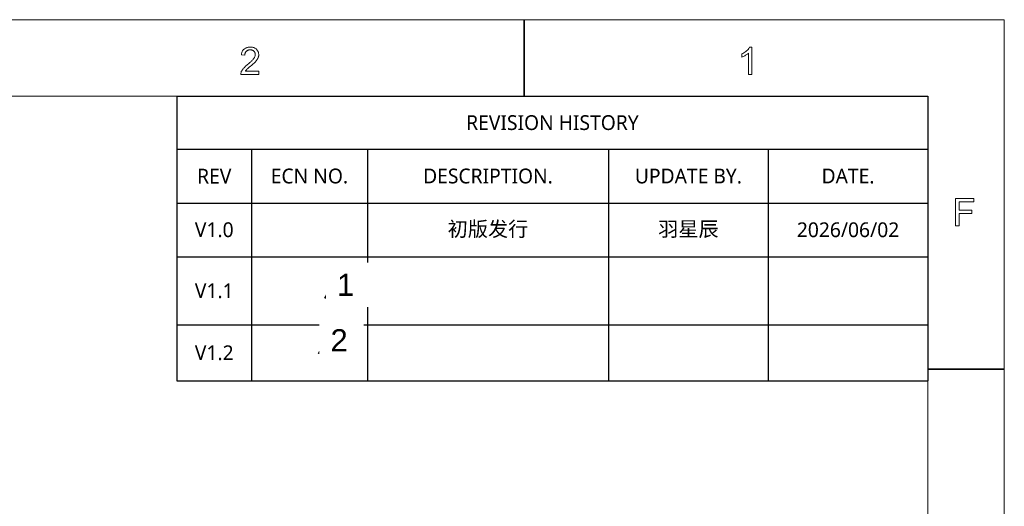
# Model space of a CAD drawing. Header units: millimetres. Extents: x 5359 to 5801, y -1494 to -1181.
# Tile 22 of 22: x 5662 to 5795, y -1253 to -1187. Entities that reach past the tile are written whole.
import ezdxf

# ---------------------------------------------------------------- set-up
doc = ezdxf.new("R2010")
doc.units = ezdxf.units.MM
doc.layers.add('from', color=7, linetype='Continuous', lineweight=13)
doc.styles.add('HANA', font='arial.ttf')
doc.styles.get("Standard").update_dxf_attribs({"font": 'AcadEref.ttf'})

# ---------------------------------------------------------------- blocks, each defined once
blk = doc.blocks.new('A$C2C621B64')
at = {"layer": 'from', "color": 7, "lineweight": 35, "ltscale": 0.24999}
blk.add_line((247.015, 204), (247.015, 197), dxfattribs=at)
at = {"layer": 'from', "color": 7, "lineweight": 35, "ltscale": 0.25}
blk.add_line((291, 171.996), (284, 171.996), dxfattribs=at)
at = {"layer": 'from', "color": 7}
for points in [[(0, 0), (291, 0), (291, 204), (0, 204)], [(7, 7), (284, 7), (284, 197), (7, 197)]]:
    blk.add_lwpolyline(points, close=True, dxfattribs=at)
at = {"layer": 'from', "color": 7, "lineweight": 13}
for points in [[(222.724, 198.983), (221.068, 198.983), (221.07, 199.026), (221.074, 199.068), (221.082, 199.111), (221.092, 199.153), (221.105, 199.196), (221.121, 199.239), (221.141, 199.282), (221.163, 199.325), (221.188, 199.368), (221.216, 199.411), (221.248, 199.456), (221.285, 199.502), (221.327, 199.551), (221.375, 199.602), (221.428, 199.655), (221.485, 199.71), (221.548, 199.768), (221.616, 199.828), (221.689, 199.89), (221.768, 199.954), (221.816, 199.993), (221.864, 200.034), (221.911, 200.074), (221.957, 200.115), (222.002, 200.156), (222.045, 200.198), (222.088, 200.24), (222.129, 200.283), (222.17, 200.326), (222.209, 200.369), (222.246, 200.412), (222.279, 200.456), (222.308, 200.5), (222.334, 200.543), (222.355, 200.587), (222.372, 200.631), (222.386, 200.674), (222.396, 200.718), (222.402, 200.762), (222.404, 200.806), (222.402, 200.843), (222.398, 200.879), (222.392, 200.914), (222.382, 200.947), (222.37, 200.979), (222.355, 201.01), (222.338, 201.039), (222.318, 201.067), (222.295, 201.094), (222.27, 201.119), (222.242, 201.143), (222.213, 201.164), (222.183, 201.182), (222.151, 201.198), (222.118, 201.212), (222.084, 201.223), (222.048, 201.232), (222.01, 201.238), (221.971, 201.242), (221.931, 201.243), (221.891, 201.242), (221.851, 201.238), (221.813, 201.231), (221.777, 201.222), (221.742, 201.211), (221.708, 201.197), (221.675, 201.181), (221.644, 201.162), (221.614, 201.14), (221.585, 201.116), (221.558, 201.089), (221.535, 201.06), (221.514, 201.028), (221.495, 200.994), (221.48, 200.957), (221.467, 200.918), (221.457, 200.876), (221.45, 200.832), (221.445, 200.786), (221.444, 200.736), (221.128, 200.772), (221.136, 200.841), (221.147, 200.906), (221.163, 200.968), (221.182, 201.027), (221.205, 201.082), (221.232, 201.134), (221.263, 201.183), (221.297, 201.228), (221.336, 201.271), (221.378, 201.309), (221.423, 201.345), (221.471, 201.376), (221.521, 201.404), (221.573, 201.428), (221.628, 201.449), (221.686, 201.465), (221.745, 201.478), (221.807, 201.488), (221.871, 201.493), (221.938, 201.495), (222.01, 201.493), (222.079, 201.487), (222.144, 201.477), (222.207, 201.463), (222.266, 201.444), (222.321, 201.422), (222.374, 201.395), (222.423, 201.365), (222.469, 201.33), (222.512, 201.291), (222.551, 201.25), (222.586, 201.207), (222.617, 201.162), (222.643, 201.115), (222.666, 201.067), (222.685, 201.016), (222.699, 200.965), (222.709, 200.911), (222.715, 200.856), (222.717, 200.799), (222.716, 200.751), (222.71, 200.703), (222.702, 200.655), (222.69, 200.606), (222.674, 200.557), (222.655, 200.509), (222.633, 200.46), (222.607, 200.411), (222.577, 200.362), (222.544, 200.313), (222.506, 200.262), (222.461, 200.207), (222.41, 200.15), (222.351, 200.089), (222.285, 200.025), (222.213, 199.957), (222.134, 199.886), (222.047, 199.812), (221.954, 199.734), (221.854, 199.653), (221.802, 199.611), (221.753, 199.569), (221.708, 199.529), (221.667, 199.49), (221.629, 199.452), (221.595, 199.415), (221.564, 199.379), (221.537, 199.345), (221.514, 199.312), (221.495, 199.28), (222.724, 199.28)], [(267.878, 198.983), (267.571, 198.983), (267.571, 200.939), (267.523, 200.896), (267.472, 200.855), (267.419, 200.814), (267.362, 200.775), (267.302, 200.738), (267.239, 200.701), (267.172, 200.666), (267.103, 200.633), (267.031, 200.6), (266.955, 200.569), (266.955, 200.866), (267.058, 200.918), (267.154, 200.972), (267.243, 201.029), (267.325, 201.089), (267.401, 201.15), (267.47, 201.214), (267.532, 201.281), (267.588, 201.35), (267.636, 201.421), (267.678, 201.495), (267.878, 201.495)], [(288.212, 187.327), (286.856, 187.327), (286.856, 186.552), (288.031, 186.552), (288.031, 186.256), (286.856, 186.256), (286.856, 185.123), (286.525, 185.123), (286.525, 187.623), (288.212, 187.623)]]:
    blk.add_lwpolyline(points, close=True, dxfattribs=at)
blk = doc.blocks.new('*T44')
at = {"color": 0, "lineweight": -2}
for p, q in [((0, 0), (10.08, 0)), ((0, 0), (0, -7.2)), ((10.08, 0), (25.76, 0)), ((25.76, 0), (58.4, 0)), ((58.4, 0), (80, 0)), ((80, 0), (101.6, 0)), ((101.6, 0), (101.6, -7.2)), ((0, -7.2), (10.08, -7.2)), ((0, -7.2), (0, -14.47)), ((10.08, -7.2), (25.76, -7.2)), ((10.08, -7.2), (10.08, -14.47)), ((25.76, -7.2), (58.4, -7.2)), ((25.76, -7.2), (25.76, -14.47)), ((58.4, -7.2), (80, -7.2)), ((58.4, -7.2), (58.4, -14.47)), ((80, -7.2), (101.6, -7.2)), ((80, -7.2), (80, -14.47)), ((101.6, -7.2), (101.6, -14.47)), ((0, -14.47), (10.08, -14.47)), ((0, -14.47), (0, -21.74)), ((10.08, -14.47), (25.76, -14.47)), ((10.08, -14.47), (10.08, -21.74)), ((25.76, -14.47), (58.4, -14.47)), ((25.76, -14.47), (25.76, -21.74)), ((58.4, -14.47), (80, -14.47)), ((58.4, -14.47), (58.4, -21.74)), ((80, -14.47), (101.6, -14.47)), ((80, -14.47), (80, -21.74)), ((101.6, -14.47), (101.6, -21.74)), ((0, -21.74), (10.08, -21.74)), ((0, -21.74), (0, -30.97)), ((10.08, -21.74), (25.76, -21.74)), ((10.08, -21.74), (10.08, -30.97)), ((25.76, -21.74), (58.4, -21.74)), ((25.76, -21.74), (25.76, -30.97)), ((58.4, -21.74), (80, -21.74)), ((58.4, -21.74), (58.4, -30.97)), ((80, -21.74), (101.6, -21.74)), ((80, -21.74), (80, -30.97)), ((101.6, -21.74), (101.6, -30.97)), ((0, -30.97), (10.08, -30.97)), ((0, -30.97), (0, -38.53)), ((10.08, -30.97), (25.76, -30.97)), ((10.08, -30.97), (10.08, -38.53)), ((25.76, -30.97), (58.4, -30.97)), ((25.76, -30.97), (25.76, -38.53)), ((58.4, -30.97), (80, -30.97)), ((58.4, -30.97), (58.4, -38.53)), ((80, -30.97), (101.6, -30.97)), ((80, -30.97), (80, -38.53)), ((101.6, -30.97), (101.6, -38.53)), ((0, -38.53), (10.08, -38.53)), ((10.08, -38.53), (25.76, -38.53)), ((25.76, -38.53), (58.4, -38.53)), ((58.4, -38.53), (80, -38.53)), ((80, -38.53), (101.6, -38.53))]:
    blk.add_line(p, q, dxfattribs=at)
at = {"color": 0, "char_height": 2, "attachment_point": 5}
for s, insert, width in [('{\\fMicrosoft YaHei|b0|i0|c134|p34;REVISION HISTORY', (50.8, -3.6), 100.1642), ('{\\fMicrosoft YaHei|b0|i0|c134|p34;REV}', (5.04, -10.83), 8.64), ('{\\fMicrosoft YaHei|b0|i0|c134|p34;ECN NO.}', (17.92, -10.83), 14.2356), ('{\\fMicrosoft YaHei|b0|i0|c134|p2;DESCRIPTION.}', (42.08, -10.83), 31.2086), ('{\\fMicrosoft YaHei|b0|i0|c134|p34;UPDATE BY.}', (69.2, -10.83), 20.16), ('{\\fMicrosoft YaHei|b0|i0|c134|p2;DATE.}', (90.8, -10.83), 20.16), ('{\\fMicrosoft YaHei|b0|i0|c134|p34;V1.0}', (5.04, -18.1), 8.64), ('{\\f宋体|b0|i0|c134|p2;初版发行 }', (42.08, -18.1), 31.2086), ('{\\f宋体|b0|i0|c134|p2;羽星辰}', (69.2, -18.1), 20.16), ('{\\fMicrosoft YaHei|b0|i0|c134|p34;2026/06/02}', (90.8, -18.1), 20.16), ('{\\fMicrosoft YaHei|b0|i0|c134|p34;V1.1}', (5.04, -26.36), 8.64), ('{\\fMicrosoft YaHei|b0|i0|c134|p34;V1.2}', (5.04, -34.75), 8.64)]:
    blk.add_mtext(s, dxfattribs=dict(at, insert=insert, width=width))
blk = doc.blocks.new('01')
for p, q in [((2908.22, -1236), (2910.72, -1231.67)), ((2910.72, -1231.67), (2913.22, -1236)), ((2913.22, -1236), (2908.22, -1236))]:
    blk.add_line(p, q)
at = {"color": 3, "lineweight": 9, "insert": (2909.85, -1232.71), "char_height": 3, "attachment_point": 1, "style": 'HANA', "bg_fill": 2}
blk.add_mtext('{\\fArial|b0|i0|c0|p34;1}', dxfattribs=at)
blk = doc.blocks.new('02')
for p, q in [((3385.52, -1236.09), (3388.02, -1231.76)), ((3388.02, -1231.76), (3390.52, -1236.09)), ((3390.52, -1236.09), (3385.52, -1236.09))]:
    blk.add_line(p, q)
at = {"color": 3, "lineweight": 9, "insert": (3387.15, -1232.8), "char_height": 3, "attachment_point": 1, "style": 'HANA', "bg_fill": 2}
blk.add_mtext('{\\fArial|b0|i0|c0|p34;2}', dxfattribs=at)

msp = doc.modelspace()

# ---------------------------------------------------------------- block references
at = {"xscale": 1.47744, "yscale": 1.47744, "zscale": 1.47744}
msp.add_blockref('A$C2C621B64', (5364.811, -1488.581), dxfattribs=at)
msp.add_blockref('*T44', (5682.8, -1197.526))

# ---------------------------------------------------------------- next in the draw order: block references
for name, p in [('01', (2794.597, 11.152)), ('02', (2316.423, 3.73))]:
    msp.add_blockref(name, p)

doc.saveas('drawing.dxf')
